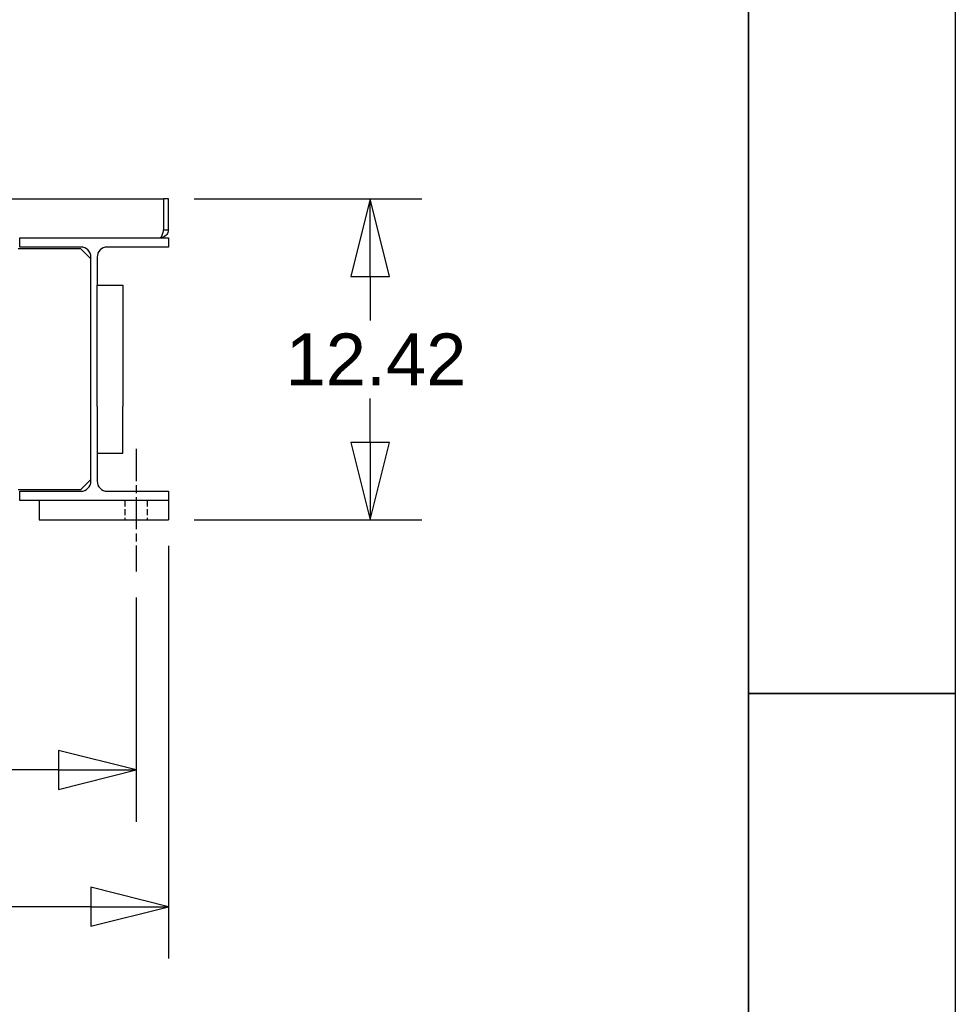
# Model space of a CAD drawing. Header units: inches. Extents: x 4 to 540, y 12 to 340.
# Tile 109 of 124: x 504 to 540, y 84 to 122. Entities that reach past the tile are written whole.
import ezdxf

# ---------------------------------------------------------------- set-up
doc = ezdxf.new("R2010")
doc.units = ezdxf.units.IN
doc.header["$LTSCALE"] = 16
doc.header["$MEASUREMENT"] = 0
doc.linetypes.add('CHAIN', pattern=[0.7087, 0.4724, -0.0591, 0.1181, -0.0591])
doc.linetypes.add('DASHED', pattern=[0.2067, 0.1654, -0.0413])
doc.layers.get('0').update_dxf_attribs({"lineweight": 25})
doc.layers.get('DEFPOINTS').update_dxf_attribs({"lineweight": 25})
for name, color, linetype, lineweight in [('BORDER', 7, 'Continuous', 25), ('CENTER', 7, 'CHAIN', 25), ('DIMEN', 7, 'Continuous', 25), ('HIDDEN', 7, 'DASHED', 25)]:
    doc.layers.add(name, color=color, linetype=linetype, lineweight=lineweight)
doc.styles.get("Standard").update_dxf_attribs({"font": 'arial.ttf'})
doc.dimstyles.new('DEFAULT-ANSI', dxfattribs={"dimscale": 16, "dimtxt": 0.125, "dimasz": 0.1875, "dimexe": 0.125, "dimexo": 0.0625, "dimgap": 0.031496, "dimtad": 0, "dimtih": 1, "dimtoh": 1, "dimrnd": 1e-08, "dimzin": 4, "dimdsep": 46, "dimtxsty": 'Standard', "dimblk": 'Filled-1', "dimcen": 0.09, "dimdle": 0.393701, "dimclrd": 256, "dimclre": 256, "dimclrt": 256, "dimadec": 0, "dimazin": 1, "dimtfac": 1.504, "dimtofl": 0, "dimtmove": 0, "dimatfit": 3, "dimldrblk": 'Filled-1', "dimfxl": 1, "dimtolj": 1, "dimtzin": 4, "dimlwd": 25, "dimlwe": 25, "dimarcsym": 0})

# ---------------------------------------------------------------- blocks, each defined once
blk = doc.blocks.new('Borders ProEnergy ANSI-D')
at = {"layer": 'BORDER', "lineweight": 35}
for p, q in [((33.25, 20.75), (33.25, 1.25)), ((33.25, 6), (33.75, 6))]:
    blk.add_line(p, q, dxfattribs=at)
at = {"layer": 'DEFPOINTS'}
blk.add_line((33.75, 21.25), (33.75, 0.75), dxfattribs=at)
blk = doc.blocks.new('Filled-1')
at = {"color": 0}
for p, q in [((0, 0), (-1, 0.25)), ((-1, 0.25), (-1, -0.25)), ((-1, 0), (0, 0)), ((-1, -0.25), (0, 0))]:
    blk.add_line(p, q, dxfattribs=at)
at = {"color": 0, "flags": 128}
blk.add_lwpolyline([(-1, -0.25), (0, 0), (-1, 0.25), (-1, -0.25)], dxfattribs=at)
at = {"color": 0}
blk.add_solid([(-1, -0.25), (0, 0), (-1, 0.25), (-1, -0.25)], dxfattribs=at)
blk = doc.blocks.new('*D48')
at = {"layer": 'DEFPOINTS', "color": 0, "linetype": 'Continuous'}
for p in [(417.807, 100.719), (508.307, 100.719), (508.307, 93.039)]:
    blk.add_point(p, dxfattribs=at)
at = {"layer": 'DIMEN', "linetype": 'Continuous', "lineweight": 25}
for p, q in [((417.807, 99.719), (417.807, 91.039)), ((508.307, 99.719), (508.307, 91.039)), ((420.807, 93.039), (459.182, 93.039)), ((505.307, 93.039), (466.932, 93.039))]:
    blk.add_line(p, q, dxfattribs=at)
at = {"layer": 'DIMEN', "linetype": 'Continuous', "lineweight": 25, "xscale": 3, "yscale": 3, "zscale": 3, "rotation": 180}
blk.add_blockref('Filled-1', (417.807, 93.039), dxfattribs=at)
at = {"layer": 'DIMEN', "linetype": 'Continuous', "lineweight": 25, "xscale": 3, "yscale": 3, "zscale": 3}
blk.add_blockref('Filled-1', (508.307, 93.039), dxfattribs=at)
at = {"layer": 'DIMEN', "linetype": 'Continuous', "lineweight": 25, "insert": (459.686, 94.06), "char_height": 2, "attachment_point": 1}
blk.add_mtext('\\A1;90.50', dxfattribs=at)
blk = doc.blocks.new('*D49')
at = {"layer": 'DEFPOINTS', "color": 0, "linetype": 'Continuous'}
for p in [(416.557, 102.719), (509.557, 102.719), (509.557, 87.749)]:
    blk.add_point(p, dxfattribs=at)
at = {"layer": 'DIMEN', "linetype": 'Continuous', "lineweight": 25}
for p, q in [((416.557, 101.719), (416.557, 85.749)), ((509.557, 101.719), (509.557, 85.749)), ((419.557, 87.749), (459.182, 87.749)), ((506.557, 87.749), (466.932, 87.749))]:
    blk.add_line(p, q, dxfattribs=at)
at = {"layer": 'DIMEN', "linetype": 'Continuous', "lineweight": 25, "xscale": 3, "yscale": 3, "zscale": 3, "rotation": 180}
blk.add_blockref('Filled-1', (416.557, 87.749), dxfattribs=at)
at = {"layer": 'DIMEN', "linetype": 'Continuous', "lineweight": 25, "xscale": 3, "yscale": 3, "zscale": 3}
blk.add_blockref('Filled-1', (509.557, 87.749), dxfattribs=at)
at = {"layer": 'DIMEN', "linetype": 'Continuous', "lineweight": 25, "insert": (459.686, 88.771), "char_height": 2, "attachment_point": 1}
blk.add_mtext('\\A1;93.00', dxfattribs=at)
blk = doc.blocks.new('*D50')
at = {"layer": 'DEFPOINTS', "color": 0, "linetype": 'Continuous'}
for p in [(509.557, 115.139), (517.365, 115.139), (509.557, 102.719)]:
    blk.add_point(p, dxfattribs=at)
at = {"layer": 'DIMEN', "linetype": 'Continuous', "lineweight": 25}
for p, q in [((510.557, 115.139), (519.365, 115.139)), ((517.365, 112.139), (517.365, 110.437)), ((517.365, 105.719), (517.365, 107.421)), ((510.557, 102.719), (519.365, 102.719))]:
    blk.add_line(p, q, dxfattribs=at)
at = {"layer": 'DIMEN', "linetype": 'Continuous', "lineweight": 25, "xscale": 3, "yscale": 3, "zscale": 3}
for p, rotation in [((517.365, 115.139), 90), ((517.365, 102.719), 270)]:
    blk.add_blockref('Filled-1', p, dxfattribs=dict(at, rotation=rotation))
at = {"layer": 'DIMEN', "linetype": 'Continuous', "lineweight": 25, "insert": (514.095, 109.933), "char_height": 2, "attachment_point": 1}
blk.add_mtext('\\A1;12.42', dxfattribs=at)

msp = doc.modelspace()

# ---------------------------------------------------------------- linework, layer by layer
for p, q in [((416.745, 115.139), (509.368, 115.139)), ((509.368, 115.139), (509.368, 113.951)), ((509.369, 115.139), (509.369, 113.951)), ((509.557, 115.139), (509.369, 115.139)), ((509.557, 113.951), (509.557, 115.139)), ((509.369, 113.951), (509.557, 113.951)), ((503.807, 113.639), (509.557, 113.639)), ((503.807, 113.279), (503.807, 113.639)), ((509.557, 113.639), (509.557, 113.279)), ((506.167, 113.216), (503.744, 113.216)), ((506.172, 113.279), (503.807, 113.279)), ((506.494, 112.889), (506.167, 113.216)), ((509.557, 113.279), (507.192, 113.279)), ((506.557, 112.826), (506.494, 112.889)), ((506.557, 104.281), (506.557, 112.826)), ((506.562, 104.219), (506.562, 112.889)), ((506.802, 112.889), (506.802, 111.804)), ((506.802, 111.804), (507.802, 111.804)), ((506.802, 107.109), (506.802, 111.804)), ((507.802, 111.804), (507.802, 107.109)), ((506.802, 107.109), (506.802, 105.304)), ((507.802, 105.304), (507.802, 107.109)), ((506.802, 105.304), (506.802, 104.219)), ((506.802, 105.304), (507.802, 105.304)), ((506.167, 103.891), (506.494, 104.219)), ((506.494, 104.219), (506.557, 104.281)), ((503.744, 103.891), (506.167, 103.891)), ((503.807, 103.829), (506.172, 103.829)), ((503.807, 103.469), (503.807, 103.829)), ((507.192, 103.829), (509.557, 103.829)), ((509.557, 103.829), (509.557, 103.469)), ((509.557, 103.469), (503.807, 103.469)), ((504.557, 103.469), (504.557, 102.719)), ((509.557, 103.469), (509.557, 102.719)), ((504.557, 102.719), (509.557, 102.719))]:
    msp.add_line(p, q)
for centre, start, end in [((506.172, 112.889), 0, 90), ((507.192, 112.889), 90, 180), ((506.172, 104.219), 270, 0), ((507.192, 104.219), 180, 270)]:
    msp.add_arc(centre, 0.39, start, end)
for points in [[(509.353, 113.889), (509.363, 113.908), (509.369, 113.929), (509.369, 113.951)], [(509.368, 113.951), (509.363, 113.93), (509.358, 113.909), (509.353, 113.889)], [(509.557, 113.951), (509.557, 113.93), (509.555, 113.909), (509.55, 113.889)]]:
    msp.add_open_spline(points, degree=3)
for points in [[(509.55, 113.889), (509.538, 113.827), (509.506, 113.769), (509.461, 113.726), (509.403, 113.671), (509.324, 113.639), (509.244, 113.639)], [(509.353, 113.889), (509.337, 113.827), (509.321, 113.769), (509.305, 113.726), (509.285, 113.671), (509.264, 113.639), (509.244, 113.639)]]:
    msp.add_open_spline(points, degree=3, knots=[-0.8725123, -0.8725123, -0.8725123, -0.8725123, -0.4877015, -0.4877015, -0.4877015, 0, 0, 0, 0])
at = {"layer": 'CENTER', "linetype": 'CHAIN', "ltscale": 0.164822}
msp.add_line((508.307, 105.469), (508.307, 100.719), dxfattribs=at)
at = {"layer": 'HIDDEN', "ltscale": 0.089183}
for p, q in [((507.869, 103.469), (507.869, 102.719)), ((508.744, 103.469), (508.744, 102.719))]:
    msp.add_line(p, q, dxfattribs=at)

# ---------------------------------------------------------------- block references
at = {"xscale": 16, "yscale": 16, "zscale": 16}
msp.add_blockref('Borders ProEnergy ANSI-D', (0, 0), dxfattribs=at)

# ---------------------------------------------------------------- dimensions: what is measured, and where the dimension line sits
at = {"layer": 'DIMEN', "linetype": 'Continuous', "lineweight": 25}
for base, p1, p2, angle, override, picture, middle in [((517.365, 115.139), (509.557, 102.719), (509.557, 115.139), 90, {"dimdec": 2, "dimtp": 0, "dimtm": 0, "dimtdec": 2, "dimatfit": 1}, '*D50', (517.365, 108.929)), ((509.557, 87.749), (416.557, 102.719), (509.557, 102.719), 180, {"dimtih": 0, "dimtoh": 0, "dimdec": 2, "dimtp": 0, "dimtm": 0, "dimtdec": 2, "dimatfit": 1}, '*D49', (463.057, 87.749)), ((508.307, 93.039), (417.807, 100.719), (508.307, 100.719), 180, {"dimtih": 0, "dimtoh": 0, "dimdec": 2, "dimtp": 0, "dimtm": 0, "dimtdec": 2, "dimatfit": 1}, '*D48', (463.057, 93.039))]:
    dim = msp.add_linear_dim(base=base, p1=p1, p2=p2, angle=angle, dimstyle='DEFAULT-ANSI', override=override, dxfattribs=at)
    dim.commit()
    dim.dimension.update_dxf_attribs({"geometry": picture, "text_midpoint": middle, "dimtype": 160})

doc.saveas('drawing.dxf')
